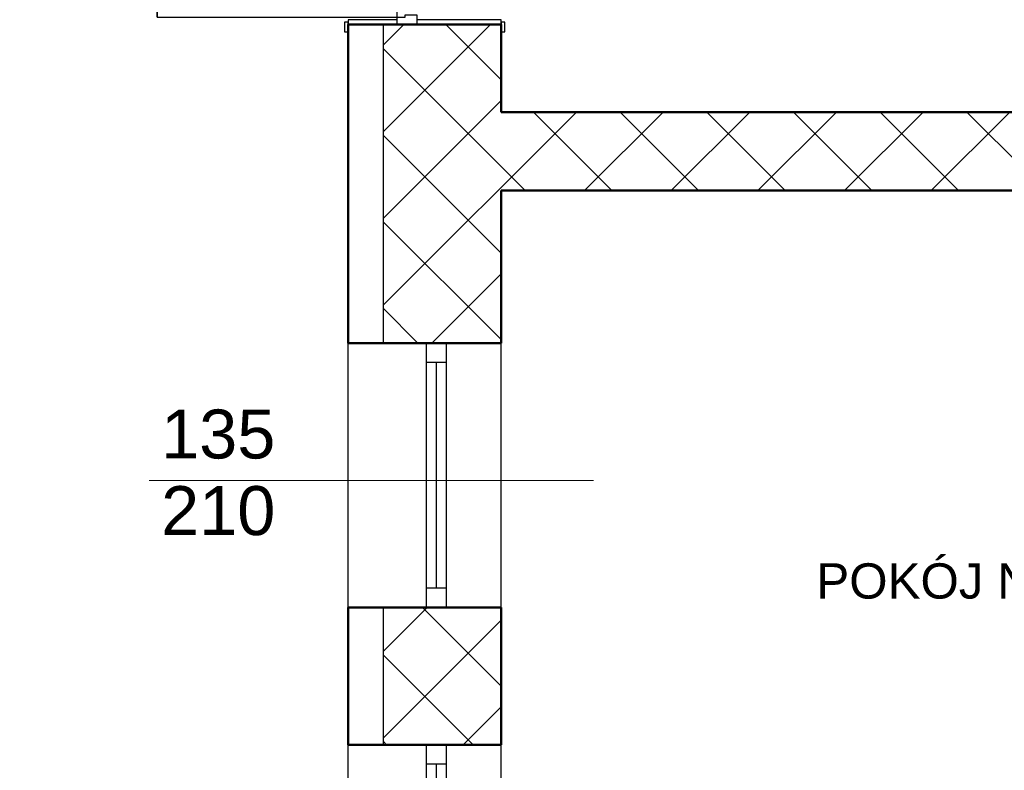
# Model space of a CAD drawing. Header units: millimetres. Extents: x -61343 to 9939, y -6894 to 7453.
# Tile 31 of 255: x -27315 to -26813, y 4536 to 4919. Entities that reach past the tile are written whole.
import ezdxf

# ---------------------------------------------------------------- set-up
doc = ezdxf.new("R2010")
doc.units = ezdxf.units.MM
doc.header["$MEASUREMENT"] = 0
for name, color, linetype in [('2D - Ogólne', 7, 'Continuous'), ('Drzwi Archicad', 7, 'Continuous'), ('Konstrukcja - Ściany zew', 7, 'Continuous'), ('Okna Archicada', 7, 'Continuous'), ('Opisy - Teksty', 7, 'Continuous')]:
    doc.layers.add(name, color=color, linetype=linetype)
for name, color, linetype, lineweight in [('A_opisy', 81, 'Continuous', 13), ('A_wymiary', 253, 'Continuous', 9), ('A_ściany istniejące hatch', 82, 'Continuous', 9)]:
    doc.layers.add(name, color=color, linetype=linetype, lineweight=lineweight)
doc.styles.get("Standard").update_dxf_attribs({"font": 'arial.ttf'})
doc.styles.add('STYL_AUTOMATYCZNY_1', font='arial.ttf')
doc.dimstyles.new('1do100', dxfattribs={"dimtxt": 20, "dimasz": 15, "dimexe": 15, "dimexo": 0.625, "dimgap": 6, "dimtad": 1, "dimtxsty": 'Standard', "dimblk": 'ARCHTICK', "dimcen": 2.5, "dimadec": 0, "dimazin": 0, "dimtfac": 1, "dimtmove": 0, "dimatfit": 3, "dimldrblk": 'OBLIQUE', "dimfxl": 15, "dimfxlon": 1, "dimarcsym": 0})

# ---------------------------------------------------------------- blocks, each defined once
blk = doc.blocks.new('Okno 27_2')
at = {"layer": 'Okna Archicada', "color": 7, "linetype": 'Continuous', "lineweight": 25}
for p, q in [((-675, 400), (675, 400)), ((-675, 0), (-575.0000000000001, 0)), ((-575.0000000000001, 0), (-575.0000000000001, -100)), ((-575.0000000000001, 0), (575.0000000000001, 0)), ((575.0000000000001, -100), (575.0000000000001, 0)), ((575.0000000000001, 0), (675, 0)), ((-575.0000000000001, -50), (575.0000000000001, -50)), ((-575.0000000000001, -100), (-675, -100)), ((575.0000000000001, -100), (-575.0000000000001, -100)), ((675, -100), (575.0000000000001, -100)), ((-675, -380), (675, -380))]:
    blk.add_line(p, q, dxfattribs=at)
at = {"layer": 'Okna Archicada', "color": 7, "linetype": 'Continuous', "lineweight": 50}
for p, q in [((-675, 400), (-675, 0)), ((675, 400), (675, 0)), ((-675, 0), (-675, -100)), ((-675, 0), (-675, -100)), ((675, 0), (675, -100)), ((675, 0), (675, -100)), ((-675, -100), (-675, -380)), ((675, -100), (675, -380))]:
    blk.add_line(p, q, dxfattribs=at)
blk = doc.blocks.new('Drzwi metalowe 27_5')
at = {"layer": 'Drzwi Archicad', "color": 7, "linetype": 'Continuous', "lineweight": 25}
for p, q in [((572.0000000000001, 0), (572, 1224)), ((572, 1224), (612, 1224)), ((612, 1224), (612, 0)), ((-687, 250), (-687, 269)), ((-687, 269), (-637, 269)), ((-637, 269), (-637, 250)), ((637, 269), (687, 269)), ((637, 250), (637, 269)), ((687, 269), (687, 250)), ((-637, 250), (-687, 250)), ((-650, 0), (-650, 250)), ((-650, 250), (-625, 250)), ((-625, 250), (-625, 0)), ((625, 0), (625, 250)), ((625, 250), (650, 250)), ((687, 250), (637, 250)), ((650, 250), (650, 0)), ((-625, 0), (-650, 0)), ((-612, 0), (-650, 0)), ((-650, 0), (-650, -100)), ((-612, -40), (-612, 0)), ((612, 0), (572.0000000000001, 0)), ((650, 0), (612, 0)), ((612, 0), (612, -40)), ((650, 0), (625, 0)), ((650, -100), (650, 0)), ((-600, -40), (-612, -40)), ((-600, -100), (-600, -40)), ((612, -40), (600, -40)), ((600, -40), (600, -100)), ((-650, -530), (-650, -100)), ((-650, -100), (-625, -100)), ((-650, -100), (-600, -100)), ((-625, -100), (-625, -530)), ((600, -100), (650, -100)), ((625, -530), (625, -100)), ((625, -100), (650, -100)), ((650, -100), (650, -530)), ((-687, -549), (-687, -530)), ((-687, -530), (-637, -530)), ((-637, -549), (-687, -549)), ((-625, -530), (-650, -530)), ((-637, -530), (-637, -549)), ((650, -530), (625, -530)), ((637, -530), (687, -530)), ((637, -549), (637, -530)), ((687, -549), (637, -549)), ((687, -530), (687, -549))]:
    blk.add_line(p, q, dxfattribs=at)
at = {"layer": 'Drzwi Archicad', "color": 7, "linetype": 'Continuous', "lineweight": 50}
for p, q in [((-650, 250), (-687, 250)), ((-650, 250), (-687, 250)), ((-650, 250), (-650, 0)), ((-650, 250), (-650, 0)), ((-650, 250), (-650, 0)), ((650, 250), (650, 0)), ((650, 250), (650, 0)), ((650, 250), (650, 0)), ((650, 250), (687, 250)), ((650, 250), (687, 250)), ((-650, 0), (-650, -100)), ((-650, 0), (-650, -100)), ((650, 0), (650, -100)), ((650, 0), (650, -100)), ((-650, -100), (-650, -530)), ((-650, -100), (-650, -530)), ((650, -100), (650, -530)), ((650, -100), (650, -530)), ((-650, -530), (-687, -530)), ((-650, -530), (-687, -530)), ((650, -530), (687, -530)), ((650, -530), (687, -530))]:
    blk.add_line(p, q, dxfattribs=at)
at = {"layer": 'Drzwi Archicad', "color": 7, "linetype": 'Continuous', "lineweight": 25}
blk.add_arc((612, 0), 1224, 90, 180, dxfattribs=at)
blk = doc.blocks.new('Ściana_11_1', base_point=(-17472.26123587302, 24720))
at = {"layer": 'Konstrukcja - Ściany zew', "color": 7, "linetype": 'Continuous', "lineweight": 50}
for p, q in [((-18252.26123587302, 15966.36361484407), (-18252.26123587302, 15929.36361484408)), ((-18252.26123587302, 15966.36361484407), (-18002.26123587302, 15966.36361484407)), ((-18252.26123587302, 15966.36361484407), (-18002.26123587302, 15966.36361484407)), ((-18002.26123587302, 15966.36361484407), (-17902.26123587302, 15966.36361484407)), ((-17902.26123587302, 15966.36361484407), (-17472.26123587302, 15966.36361484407)), ((-17472.26123587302, 15966.36361484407), (-17472.26123587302, 15929.36361484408)), ((-18252.26123587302, 14341.28853579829), (-17852.26123587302, 14341.28853579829)), ((-17852.26123587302, 14341.28853579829), (-17752.26123587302, 14341.28853579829)), ((-17752.26123587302, 14341.28853579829), (-17472.26123587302, 14341.28853579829)), ((-18252.26123587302, 12991.28853579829), (-17852.26123587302, 12991.28853579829)), ((-17852.26123587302, 12991.28853579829), (-17752.26123587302, 12991.28853579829)), ((-17752.26123587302, 12991.28853579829), (-17472.26123587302, 12991.28853579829)), ((-18252.26123587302, 12291.48869552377), (-17852.26123587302, 12291.48869552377)), ((-17852.26123587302, 12291.48869552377), (-17752.26123587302, 12291.48869552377)), ((-17752.26123587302, 12291.48869552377), (-17472.26123587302, 12291.48869552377))]:
    blk.add_line(p, q, dxfattribs=at)
at = {"layer": 'Konstrukcja - Ściany zew', "color": 7, "linetype": 'Continuous', "lineweight": 50, "flags": 128}
for points in [[(-18252.26123587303, 15966.36361484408), (-18252.26123587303, 14341.28853579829)], [(-17472.26123587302, 15520), (-17472.26123587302, 15966.36361484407)], [(-17472.26123587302, 14341.28853579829), (-17472.26123587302, 15120)], [(-18252.26123587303, 12991.28853579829), (-18252.26123587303, 12291.48869552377)], [(-17472.26123587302, 12291.48869552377), (-17472.26123587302, 12991.28853579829)]]:
    blk.add_lwpolyline(points, dxfattribs=at)
at = {"layer": 'Drzwi Archicad', "color": 21, "linetype": 'Continuous', "lineweight": 13, "true_color": 0xff9955, "xscale": -1, "zscale": 1000, "rotation": 89.99999999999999}
blk.add_blockref('Drzwi metalowe 27_5', (-18002.26123587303, 16616.36361484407), dxfattribs=at)
at = {"layer": 'Okna Archicada', "color": 21, "linetype": 'Continuous', "lineweight": 13, "true_color": 0xff9955, "zscale": 1000, "rotation": 89.99999999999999}
for p in [(-17852.26123587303, 13666.28853579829), (-17852.26123587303, 11616.48869552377)]:
    blk.add_blockref('Okno 27_2', p, dxfattribs=at)
blk = doc.blocks.new('Ściana_29_1', base_point=(-11072.26123587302, 15120))
at = {"layer": 'Konstrukcja - Ściany zew', "color": 7, "linetype": 'Continuous', "lineweight": 50, "flags": 128}
for points in [[(-11552.26123587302, 15520), (-17472.26123587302, 15520)], [(-17472.26123587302, 15120), (-11552.26123587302, 15120)]]:
    blk.add_lwpolyline(points, dxfattribs=at)
blk = doc.blocks.new('_ArchTick')
at = {"color": 0, "linetype": 'ByBlock', "const_width": 0.15}
blk.add_lwpolyline([(-0.5, -0.5), (0.5, 0.5)], dxfattribs=at)
blk = doc.blocks.new('*D1294')
at = {"layer": 'A_wymiary', "color": 0, "lineweight": -2, "transparency": 16777216}
for p, q in [((-27531.48218655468, 5870.323442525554), (-27561.48218655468, 5870.323442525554)), ((-27546.48218655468, 5870.323442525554), (-27546.48218655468, 2502.323442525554)), ((-27531.48218655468, 2502.323442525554), (-27561.48218655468, 2502.323442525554))]:
    blk.add_line(p, q, dxfattribs=at)
at = {"layer": 'Defpoints', "color": 0, "transparency": 16777216}
for p in [(-27147.05965633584, 5870.323442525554), (-27546.48218655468, 2502.323442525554), (-27087.05965633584, 2502.323442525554)]:
    blk.add_point(p, dxfattribs=at)
at = {"layer": 'A_wymiary', "color": 0, "lineweight": -2, "transparency": 16777216, "xscale": 15, "yscale": 15, "zscale": 15}
for p, rotation in [((-27546.48218655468, 5870.323442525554), 90), ((-27546.48218655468, 2502.323442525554), 270)]:
    blk.add_blockref('_ArchTick', p, dxfattribs=dict(at, rotation=rotation))
at = {"layer": 'A_wymiary', "color": 0, "transparency": 16777216, "insert": (-27562.70046759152, 4186.312638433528), "char_height": 20, "attachment_point": 5, "rotation": 90}
blk.add_mtext('{\\fArial|b0|i0|c238|p34;3368}', dxfattribs=at)
blk = doc.blocks.new('_Oblique')
at = {"color": 0, "linetype": 'ByBlock', "lineweight": -2}
blk.add_line((-0.5, -0.5), (0.5, 0.5), dxfattribs=at)
blk = doc.blocks.new('*D1295')
at = {"layer": 'A_wymiary', "color": 0, "lineweight": -2, "transparency": 16777216}
for p, q in [((-27147.05965633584, 6160.845450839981), (-27147.05965633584, 6190.845450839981)), ((-23199.05965633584, 6160.845450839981), (-23199.05965633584, 6190.845450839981)), ((-27147.05965633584, 6175.845450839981), (-23199.05965633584, 6175.845450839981))]:
    blk.add_line(p, q, dxfattribs=at)
at = {"layer": 'Defpoints', "color": 0, "transparency": 16777216}
for p in [(-23199.05965633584, 6175.845450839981), (-27147.05965633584, 5852.323442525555), (-23199.05965633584, 4880.323442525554)]:
    blk.add_point(p, dxfattribs=at)
at = {"layer": 'A_wymiary', "color": 0, "lineweight": -2, "transparency": 16777216, "xscale": 15, "yscale": 15, "zscale": 15, "rotation": 180}
blk.add_blockref('_ArchTick', (-27147.05965633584, 6175.845450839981), dxfattribs=at)
at = {"layer": 'A_wymiary', "color": 0, "lineweight": -2, "transparency": 16777216, "xscale": 15, "yscale": 15, "zscale": 15}
blk.add_blockref('_ArchTick', (-23199.05965633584, 6175.845450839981), dxfattribs=at)
at = {"layer": 'A_wymiary', "color": 0, "transparency": 16777216, "insert": (-25173.0704544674, 6192.063731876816), "char_height": 20, "attachment_point": 5}
blk.add_mtext('3948', dxfattribs=at)

msp = doc.modelspace()

# ---------------------------------------------------------------- hatches: boundary and pattern name
at = {"layer": 'A_ściany istniejące hatch'}
h = msp.add_hatch(dxfattribs=at)
h.set_pattern_fill('NET', color=256, scale=250, angle=45)
h.set_pattern_definition([(45, (7385.571392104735, 0), (-22.09708691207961, 22.09708691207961), []), (135, (7385.571392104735, 0), (-22.09708691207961, -22.09708691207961), [])])
h.paths.add_polyline_path([(-24601.05965633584, 5156.323444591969), (-24559.05965633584, 5156.323441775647), (-24559.05965633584, 4894.323442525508), (-24349.05965633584, 4894.323442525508), (-24349.05965633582, 4852.323442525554), (-24601.05965633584, 4852.323442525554)], flags=16)
h.paths.add_polyline_path([(-24007.05800551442, 4880.323442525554), (-24007.05800551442, 4820.323442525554), (-24127.05965633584, 4820.323442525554), (-24127.05965633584, 4660.323442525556), (-24187.05965633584, 4660.323442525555), (-24187.05965633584, 4852.323442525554), (-24229.05965633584, 4852.323442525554), (-24229.05965633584, 4894.323442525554), (-24225.05965633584, 4894.323442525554), (-24225.05965633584, 5553.323442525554), (-24559.05965633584, 5553.323442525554), (-24559.05965633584, 5507.323442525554), (-24601.05965633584, 5507.323442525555), (-24601.05965633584, 5597.323442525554), (-24143.05965633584, 5597.323442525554), (-24143.05965931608, 5553.323442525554), (-24181.05965633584, 5553.323442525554), (-24181.05965633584, 4880.323442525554)], flags=17)
h.paths.add_polyline_path([(-23403.05965633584, 4880.323442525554), (-23261.05965633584, 4880.323442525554), (-23261.05965633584, 4942.323442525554), (-23217.05965633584, 4942.323442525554), (-23217.05965633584, 4657.323445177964), (-23277.05965633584, 4657.323445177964), (-23277.05965633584, 4820.323442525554), (-23403.05965633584, 4820.323442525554)], flags=17)
h.paths.add_polyline_path([(-23360.05965633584, 4000.323442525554), (-23277.05965633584, 4000.323442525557), (-23277.05965633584, 4115.323445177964), (-23217.05965633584, 4115.323445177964), (-23217.05965633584, 3942.323442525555), (-23277.05965633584, 3942.323442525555), (-23277.05965633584, 3975.323442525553), (-23360.05965633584, 3975.323442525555)], flags=17)
h.paths.add_polyline_path([(-23717.05965633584, 4570.323442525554), (-23687.05965633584, 4570.323442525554), (-23687.05965633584, 4540.323442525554), (-23717.05965633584, 4540.323442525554)], flags=17)
h.paths.add_polyline_path([(-23717.05965633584, 4276.323442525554), (-23687.05965633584, 4276.323442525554), (-23687.05965633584, 4306.323442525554), (-23717.05965633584, 4306.323442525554)], flags=17)
h.paths.add_polyline_path([(-24205.05965633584, 2730.323442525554), (-24145.05965633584, 2730.323442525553), (-24145.05965633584, 2570.323442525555), (-23907.05965633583, 2570.323442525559), (-23907.05965633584, 2750.323442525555), (-23847.05965633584, 2750.323442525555), (-23847.05965633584, 2570.323442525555), (-23277.05965633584, 2570.323442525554), (-23277.05965633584, 2720.323442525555), (-23217.05965633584, 2720.323442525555), (-23217.05965633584, 2510.323442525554), (-24205.05965633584, 2510.323442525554)])
h.paths.add_polyline_path([(-26687.05965227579, 5880.323442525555), (-26474.05965633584, 5880.32344487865), (-26474.05966137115, 5974.357659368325), (-26449.05965901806, 5974.35765319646), (-26449.05965901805, 5855.323442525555), (-26687.05965227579, 5855.323442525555)], flags=17)
h.paths.add_polyline_path([(-26054.05965633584, 5854.668952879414), (-26019.05965633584, 5854.668952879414), (-26019.05965633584, 5974.35765319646), (-26054.05965633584, 5974.35765319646)], flags=17)
h.paths.add_polyline_path([(-25764.05965630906, 4030.323442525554), (-25694.05966801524, 4030.323442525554), (-25694.05966801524, 3970.323442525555), (-25764.05965630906, 3970.323442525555)], flags=17)
h.paths.add_polyline_path([(-25354.05965630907, 4030.323442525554), (-25284.05965630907, 4030.323442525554), (-25284.05965630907, 3970.323442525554), (-25354.05965630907, 3970.323442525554)], flags=17)
h.paths.add_polyline_path([(-24913.05965630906, 4030.323442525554), (-24845.05966801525, 4030.323442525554), (-24845.05966801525, 3970.323442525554), (-24913.05965630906, 3970.323442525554)], flags=17)
h.paths.add_polyline_path([(-24710.05965630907, 4030.323442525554), (-24629.05966801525, 4030.323442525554), (-24629.05966801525, 3970.323442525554), (-24710.05965630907, 3970.323442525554)], flags=17)
h.paths.add_polyline_path([(-24127.05965633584, 4530.323438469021), (-24187.05965633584, 4530.323438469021), (-24187.05965633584, 4454.323442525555), (-24127.05965633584, 4454.323442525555)], flags=17)
h.paths.add_polyline_path([(-24559.05965633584, 5377.323440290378), (-24601.05965633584, 5377.323440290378), (-24601.05965633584, 5286.323444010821), (-24559.05965633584, 5286.323444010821)], flags=16)
h.paths.add_polyline_path([(-24013.05965633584, 5597.323442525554), (-23879.05965633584, 5597.323442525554), (-23879.05965633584, 5553.323442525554), (-24013.05965633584, 5553.323442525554)], flags=17)
h.paths.add_polyline_path([(-23261.05965633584, 5277.323444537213), (-23217.05965633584, 5277.323444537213), (-23217.05965633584, 5352.323442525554), (-23261.05965633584, 5352.323442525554)], flags=17)
h.paths.add_polyline_path([(-23261.05965633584, 5072.323442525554), (-23217.05965633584, 5072.323442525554), (-23217.05965633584, 5147.323442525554), (-23261.05965633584, 5147.323442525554)], flags=17)
h.paths.add_polyline_path([(-23277.05965633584, 4451.32344741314), (-23217.05965633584, 4451.32344741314), (-23217.05965633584, 4527.323445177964), (-23277.05965633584, 4527.323445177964)], flags=17)
h.paths.add_polyline_path([(-23277.05965633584, 4245.32344741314), (-23217.05965633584, 4245.32344741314), (-23217.05965633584, 4321.323445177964), (-23277.05965633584, 4321.323445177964)], flags=17)
h.paths.add_polyline_path([(-23277.05965633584, 3737.323444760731), (-23217.05965633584, 3737.323444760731), (-23217.05965633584, 3812.323442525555), (-23277.05965633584, 3812.323442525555)], flags=17)
h.paths.add_polyline_path([(-23277.05965633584, 3532.323444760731), (-23217.05965633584, 3532.323444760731), (-23217.05965633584, 3607.323442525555), (-23277.05965633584, 3607.323442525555)], flags=17)
h.paths.add_polyline_path([(-23277.05965633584, 3060.32344476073), (-23217.05965633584, 3060.32344476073), (-23217.05965633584, 3130.323442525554), (-23277.05965633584, 3130.323442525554)], flags=17)
h.paths.add_polyline_path([(-23217.05965633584, 2855.323442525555), (-23277.05965633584, 2855.323442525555), (-23277.05965633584, 2925.323442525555), (-23217.05965633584, 2925.323442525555)], flags=17)
h.paths.add_polyline_path([(-24502.05965659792, 2970.323442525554), (-24432.05965633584, 2970.323442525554), (-24432.05965633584, 2910.323442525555), (-24502.05965659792, 2910.323442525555)], flags=17)
h.paths.add_polyline_path([(-24707.05965633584, 2910.323442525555), (-24637.05965633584, 2910.323442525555), (-24637.05965633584, 2970.323442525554), (-24707.05965633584, 2970.323442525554)], flags=17)
h.paths.add_polyline_path([(-24912.05965659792, 2970.323442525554), (-24842.05965633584, 2970.323442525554), (-24842.05965633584, 2910.323442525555), (-24912.05965659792, 2910.323442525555)], flags=17)
h.paths.add_polyline_path([(-25169.05965633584, 2910.323442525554), (-25047.05966804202, 2910.323442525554), (-25047.05966804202, 2970.323442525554), (-25169.05965633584, 2970.323442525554)], flags=17)
h.paths.add_polyline_path([(-25374.05965659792, 2970.323442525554), (-25304.05965633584, 2970.323442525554), (-25304.05965633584, 2910.323442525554), (-25374.05965659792, 2910.323442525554)], flags=17)
h.paths.add_polyline_path([(-25579.05965633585, 2910.323442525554), (-25509.05965633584, 2910.323442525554), (-25509.05965633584, 2970.323442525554), (-25579.05965633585, 2970.323442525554)], flags=17)
h.paths.add_polyline_path([(-25784.05965659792, 2970.323442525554), (-25714.05965633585, 2970.323442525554), (-25714.05965633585, 2910.323442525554), (-25784.05965659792, 2910.323442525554)], flags=17)
h.paths.add_polyline_path([(-23895.05965633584, 2970.323442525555), (-23981.55965633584, 2970.323442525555), (-23981.54424533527, 2910.323442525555), (-23907.05965633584, 2910.323442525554), (-23907.05965633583, 2860.323442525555), (-23847.05965633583, 2860.323442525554), (-23847.05965633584, 3103.823442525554), (-23895.05965633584, 3103.823442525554)], flags=17)
h.paths.add_polyline_path([(-24091.55965633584, 2970.323442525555), (-24091.54424533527, 2910.323442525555), (-24145.05965633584, 2910.323442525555), (-24145.05965633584, 2870.323442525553), (-24205.05965633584, 2870.323442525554), (-24205.05965633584, 2910.323442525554), (-24297.05965633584, 2910.323442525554), (-24297.05965633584, 2970.323442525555)], flags=17)
h.paths.add_polyline_path([(-26079.05965633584, 2864.323442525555), (-26019.05965633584, 2864.323442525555), (-26019.05965633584, 2910.323442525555), (-25919.05965633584, 2910.323442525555), (-25919.05966804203, 2970.323442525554), (-26079.05965633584, 2970.323442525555)], flags=17)
h.paths.add_polyline_path([(-24289.05965630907, 4030.323442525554), (-24187.05965633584, 4030.323442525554), (-24187.05965633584, 4324.323442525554), (-24127.05965633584, 4324.32343846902), (-24127.05965633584, 4000.323442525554), (-24110.05965633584, 4000.323442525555), (-24110.05965633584, 3975.323442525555), (-24127.05965633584, 3975.323442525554), (-24127.05965633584, 3620.323442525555), (-24100.05965633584, 3620.323442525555), (-24100.05965633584, 3540.323442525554), (-24127.05965633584, 3540.323442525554), (-24127.05965633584, 3320.323442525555), (-24302.55965633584, 3320.323442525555), (-24302.55965633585, 3368.323442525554), (-24167.05965633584, 3368.323442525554), (-24167.05965633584, 3970.323442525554), (-24289.05965657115, 3970.323442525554)], flags=17)
h.paths.add_polyline_path([(-24494.05965630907, 4030.323442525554), (-24424.05965630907, 4030.323442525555), (-24424.05965630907, 3970.323442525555), (-24457.05965633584, 3970.323442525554), (-24457.05965633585, 3804.323442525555), (-24489.05965633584, 3804.323445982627), (-24489.05965633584, 3970.323442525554), (-24494.05965630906, 3970.323442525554)], flags=17)
h.paths.add_polyline_path([(-24736.05965633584, 3368.323442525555), (-24489.05965633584, 3368.323442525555), (-24489.05965633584, 3518.323447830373), (-24457.05965633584, 3518.3234443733), (-24457.05965633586, 3368.323442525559), (-24412.55965633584, 3368.323442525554), (-24412.55965633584, 3320.323442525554), (-24736.05965633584, 3320.323442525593)], flags=17)
h.paths.add_polyline_path([(-25725.05965633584, 3368.323442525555), (-25725.05965633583, 3320.323442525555), (-25485.05965633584, 3320.323442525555), (-25485.05965633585, 3368.323442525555), (-25489.05965630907, 3368.323442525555), (-25489.05965630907, 3460.323442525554), (-25517.05965630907, 3460.323442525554), (-25517.05965630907, 3368.323442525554)], flags=17)
h.paths.add_polyline_path([(-26079.05965633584, 4061.323442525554), (-26019.05965633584, 4061.323442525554), (-26019.05965633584, 4030.323442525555), (-25899.05965630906, 4030.323442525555), (-25899.05966801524, 3970.323442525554), (-26039.05965633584, 3970.323442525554), (-26039.05965633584, 3368.323442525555), (-25835.05965633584, 3368.323442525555), (-25835.05965633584, 3320.323442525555), (-26079.05965633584, 3320.323442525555)], flags=17)
h.paths.add_polyline_path([(-26019.05965633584, 4357.738516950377), (-26079.05965633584, 4357.738516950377), (-26079.05965633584, 4201.323453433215), (-26019.05965633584, 4201.323453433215)], flags=17)
h.paths.add_polyline_path([(-26019.05965633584, 4572.297004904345), (-26079.05965633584, 4572.297004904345), (-26079.05965633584, 4492.738518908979), (-26019.05965633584, 4492.738518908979)], flags=17)
h.paths.add_polyline_path([(-26019.05965633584, 4787.323442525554), (-26079.05965633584, 4787.323442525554), (-26079.05965633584, 4707.297013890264), (-26019.05965633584, 4707.297013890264)], flags=17)
h.paths.add_polyline_path([(-26019.05965633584, 5107.323442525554), (-26079.05965633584, 5107.323442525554), (-26079.05965633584, 4922.323442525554), (-26019.05965633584, 4922.323442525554)], flags=17)
h.paths.add_polyline_path([(-26019.05965633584, 5312.323442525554), (-26079.05965633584, 5312.323442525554), (-26079.05965633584, 5242.323455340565), (-26019.05965633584, 5242.323455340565)], flags=17)
h.paths.add_polyline_path([(-26019.05965633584, 5527.323442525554), (-26079.05965633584, 5527.323442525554), (-26079.05965633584, 5447.323442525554), (-26019.05965633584, 5447.323442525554)], flags=17)
h.paths.add_polyline_path([(-27069.05965633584, 5252.439788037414), (-27129.05965633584, 5252.439788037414), (-27129.05965633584, 5322.419772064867), (-27069.05965633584, 5322.419772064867), (-27069.05965633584, 5324.323442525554), (-26609.05965633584, 5324.323442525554), (-26609.05965633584, 5314.323442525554), (-26640.15965633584, 5314.323442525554), (-26640.15965633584, 5238.323442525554), (-26655.15965633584, 5238.323442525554), (-26655.15965633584, 5314.323442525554), (-26911.05965633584, 5314.323442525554), (-26911.05965633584, 5299.320287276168), (-26918.05965633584, 5299.320287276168), (-26918.05965633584, 5314.323442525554), (-27069.05965633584, 5314.323442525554)])
h.paths.add_polyline_path([(-27069.05965633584, 5197.323442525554), (-27069.05965633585, 5204.323442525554), (-26918.05965633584, 5204.323442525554), (-26918.05965633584, 5209.320288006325), (-26911.05965633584, 5209.320288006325), (-26911.05965633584, 5186.842374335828), (-26918.05965633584, 5186.842373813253), (-26918.05965633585, 5197.323442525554)], flags=17)
h.paths.add_polyline_path([(-27129.05965633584, 5117.439788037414), (-27069.05965633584, 5117.439788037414), (-27069.05965633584, 5087.323442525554), (-26918.05965633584, 5087.323442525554), (-26918.05965633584, 5096.842374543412), (-26911.05965633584, 5096.842374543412), (-26911.05965633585, 5087.323442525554), (-26655.15965633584, 5087.323442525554), (-26655.15965633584, 5143.323442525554), (-26640.15965633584, 5143.323442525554), (-26640.15965633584, 5087.323442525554), (-26612.05965609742, 5087.323442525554), (-26612.05965633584, 5072.323442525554), (-27069.05965633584, 5072.323442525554), (-27069.05965633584, 5046.959804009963), (-27129.05965633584, 5046.959804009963)])
h.paths.add_polyline_path([(-27129.05965633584, 4916.959804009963), (-27069.05965633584, 4916.959804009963), (-27069.05965633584, 4872.323442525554), (-26477.05965633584, 4872.323442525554), (-26477.05965633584, 4889.588796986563), (-26429.05965633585, 4889.588796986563), (-26429.05965633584, 4560.322612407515), (-26477.05965633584, 4560.322612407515), (-26477.05965633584, 4832.323442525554), (-27069.05965633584, 4832.323442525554), (-27069.05965633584, 4754.452296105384), (-27129.05965633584, 4754.452296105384)])
h.paths.add_polyline_path([(-27129.05965633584, 4414.472312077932), (-27069.05965633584, 4414.472312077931), (-27069.05965633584, 4392.323442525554), (-26477.05965633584, 4392.323442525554), (-26477.05965633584, 4450.322612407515), (-26429.05965633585, 4450.322612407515), (-26429.05965633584, 4053.322612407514), (-26477.05965633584, 4053.322612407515), (-26477.05965633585, 4367.323442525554), (-27069.05965633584, 4367.323442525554), (-27069.05965633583, 4344.256026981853), (-27129.05965633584, 4344.256026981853)])
h.paths.add_polyline_path([(-27129.05965633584, 4000.125357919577), (-27069.05965633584, 4000.125357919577), (-27069.05965633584, 3930.323442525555), (-26477.05965633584, 3930.323442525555), (-26477.05965633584, 3943.322612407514), (-26429.05965633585, 3943.322612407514), (-26429.05965633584, 3884.684373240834), (-26477.05965633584, 3884.684373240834), (-26477.05965633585, 3887.323442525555), (-27069.05965633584, 3887.323442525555), (-27069.05965633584, 3835.125357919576), (-27129.05965633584, 3835.125357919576)])
h.paths.add_polyline_path([(-27129.05965633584, 3700.125357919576), (-27069.05965633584, 3700.125357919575), (-27069.05965633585, 3645.543180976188), (-27010.05965633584, 3645.543180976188), (-27010.05965633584, 3787.240861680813), (-27000.69587569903, 3787.240861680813), (-27000.69587692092, 3781.240861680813), (-27004.05965633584, 3781.240861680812), (-27004.05965633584, 3645.543180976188), (-26907.05965633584, 3645.543180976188), (-26907.05965633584, 3781.240861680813), (-26911.69587692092, 3781.240861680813), (-26911.69587692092, 3787.240861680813), (-26896.5144484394, 3787.240861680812), (-26896.5144484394, 3781.240861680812), (-26901.05965633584, 3781.240861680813), (-26901.05965633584, 3645.543180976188), (-26804.05965633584, 3645.543180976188), (-26804.05965633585, 3781.240861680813), (-26807.5144484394, 3781.240861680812), (-26807.51444953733, 3787.240861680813), (-26798.05965633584, 3787.240861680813), (-26798.05965633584, 3752.240861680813), (-26793.88796868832, 3752.240861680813), (-26793.88796868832, 3746.240861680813), (-26798.05965633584, 3746.240861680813), (-26798.05965633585, 3645.543180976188), (-26630.05965633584, 3645.543180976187), (-26630.05965633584, 3746.240861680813), (-26704.88796654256, 3746.240861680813), (-26704.88796753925, 3752.240861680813), (-26624.05965633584, 3752.240861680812), (-26624.05965633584, 3645.543180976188), (-26477.05965633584, 3645.543180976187), (-26477.05965633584, 3774.684373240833), (-26429.05965633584, 3774.684373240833), (-26429.05965633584, 3627.829504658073), (-26477.05965633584, 3627.829504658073), (-26477.05965633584, 3630.543180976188), (-26624.05965633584, 3630.543180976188), (-26624.05965633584, 3588.24317934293), (-26630.05965633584, 3588.243180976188), (-26630.05965633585, 3630.543180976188), (-27069.05965633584, 3630.543180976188), (-27129.05965633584, 3630.543180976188)])
h.paths.add_polyline_path([(-27129.05965633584, 4549.472312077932), (-27069.05965633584, 4549.472312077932), (-27069.05965633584, 4619.452296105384), (-27129.05965633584, 4619.452296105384)])
h.paths.add_polyline_path([(-27129.05965633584, 4135.125357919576), (-27069.05965633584, 4135.125357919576), (-27069.05965633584, 4209.256026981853), (-27129.05965633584, 4209.256026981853)], flags=17)
h.paths.add_polyline_path([(-27129.05965633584, 3425.563196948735), (-27069.05965633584, 3425.563196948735), (-27069.05965633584, 3495.543180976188), (-27129.05965633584, 3495.543180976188)], flags=17)
h.paths.add_polyline_path([(-27129.05965633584, 3220.583212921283), (-27129.05965633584, 3290.563196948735), (-27069.05965633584, 3290.563196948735), (-27069.05965633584, 3280.563196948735), (-27022.05965633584, 3280.563196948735), (-27022.05965633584, 3451.543196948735), (-27010.8489369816, 3451.543196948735), (-27010.8489369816, 3445.543196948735), (-27016.05965633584, 3445.543196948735), (-27016.05965633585, 3280.563196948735), (-26917.05965633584, 3280.563196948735), (-26917.05965633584, 3445.543196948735), (-26921.84893456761, 3445.543196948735), (-26921.84893456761, 3451.543196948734), (-26906.54779697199, 3451.543196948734), (-26906.54779697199, 3445.543196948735), (-26911.05965633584, 3445.543196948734), (-26911.05965633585, 3280.563196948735), (-26814.05965633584, 3280.563196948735), (-26814.05965633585, 3445.543196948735), (-26817.54779522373, 3445.543196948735), (-26817.54779826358, 3451.543196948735), (-26803.51444971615, 3451.543196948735), (-26803.5144484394, 3445.543196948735), (-26808.05965633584, 3445.543196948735), (-26808.05965633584, 3280.563196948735), (-26711.05965633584, 3280.563196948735), (-26711.05965633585, 3445.543196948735), (-26714.5144484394, 3445.543196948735), (-26714.5144484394, 3451.543196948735), (-26711.05965633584, 3451.543196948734), (-26711.05965633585, 3495.543180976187), (-26630.05965633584, 3495.543180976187), (-26630.05965633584, 3499.243179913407), (-26624.05965633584, 3499.243179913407), (-26624.05965633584, 3485.215646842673), (-26630.05965633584, 3485.215646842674), (-26630.05965633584, 3489.543180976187), (-26705.05965633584, 3489.543180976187), (-26705.05965633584, 3280.563196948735), (-26630.05965633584, 3280.563196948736), (-26630.05965633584, 3396.215642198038), (-26624.05965633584, 3396.21564435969), (-26624.05965633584, 3280.563196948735), (-26477.05965633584, 3280.563196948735), (-26477.05965633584, 3517.829504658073), (-26429.05965633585, 3517.829504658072), (-26429.05965633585, 3084.023442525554), (-26477.05965633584, 3084.023442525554), (-26477.05965633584, 3265.563196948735), (-26624.05965633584, 3265.563196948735), (-26624.05965633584, 3168.053688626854), (-26630.05965633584, 3168.053688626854), (-26630.05965633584, 3265.563196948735), (-26705.05965633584, 3265.563196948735), (-26705.05965633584, 3072.723442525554), (-26630.05965633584, 3072.723442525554), (-26630.05965633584, 3079.05368821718), (-26624.05965633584, 3079.05368821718), (-26624.05965633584, 3063.023443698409), (-26630.05965633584, 3063.023442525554), (-26630.05965633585, 3066.723442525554), (-26711.05965633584, 3066.723442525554), (-26711.05965633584, 3140.323442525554), (-26714.5144484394, 3140.323442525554), (-26714.5144484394, 3146.323442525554), (-26711.05965633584, 3146.323442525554), (-26711.05965633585, 3265.563196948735), (-26808.05965633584, 3265.563196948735), (-26808.05965633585, 3146.323442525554), (-26803.51444929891, 3146.323442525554), (-26803.5144484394, 3140.323442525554), (-26817.54779697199, 3140.323442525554), (-26817.54779522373, 3146.323442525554), (-26814.05965633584, 3146.323442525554), (-26814.05965633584, 3265.563196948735), (-26911.05965633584, 3265.563196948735), (-26911.05965633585, 3146.323442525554), (-26906.54779697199, 3146.323442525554), (-26906.54779697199, 3140.323442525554), (-26921.84893562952, 3140.323442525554), (-26921.84893456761, 3146.323442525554), (-26917.05965633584, 3146.323442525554), (-26917.05965633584, 3265.563196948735), (-27016.05965633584, 3265.563196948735), (-27016.05965633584, 3146.323442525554), (-27010.84893516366, 3146.323442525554), (-27010.8489369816, 3140.323442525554), (-27022.05965633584, 3140.323442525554), (-27022.05965633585, 3265.563196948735), (-27069.05965633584, 3265.563196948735), (-27069.05965633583, 3220.583212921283)])
h.paths.add_polyline_path([(-27009.05965633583, 2829.323442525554), (-27069.05965633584, 2829.323442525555), (-27069.05965633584, 2910.323442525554), (-27129.05965633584, 2910.323442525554), (-27129.05965633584, 3085.583212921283), (-27069.05965633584, 3085.583212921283), (-27069.05965633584, 2970.323442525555), (-26630.05965633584, 2970.323442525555), (-26630.05965633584, 2974.023442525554), (-26624.05965633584, 2974.023443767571), (-26624.05965633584, 2970.323442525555), (-26477.05965633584, 2970.323442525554), (-26477.05965633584, 2974.023442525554), (-26429.05965633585, 2974.023442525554), (-26429.05965633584, 2919.323443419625), (-26454.05965633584, 2919.323442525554), (-26454.05965633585, 2930.323442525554), (-26624.05965633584, 2930.323442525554), (-26624.05965633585, 2925.583212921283), (-26630.05965633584, 2925.583212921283), (-26630.05965633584, 2930.323442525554), (-26814.05965633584, 2930.323442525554), (-26814.05965633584, 2890.070277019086), (-26839.05965633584, 2890.070277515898), (-26839.05965633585, 2930.323442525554), (-27009.05965633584, 2930.323442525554)])
h.paths.add_polyline_path([(-27009.05965633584, 2580.323442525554), (-27009.05965633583, 2619.323442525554), (-27069.05965633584, 2619.323442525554), (-27069.05965633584, 2520.323442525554), (-26019.05965633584, 2520.323442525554), (-26019.05965633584, 2724.323442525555), (-26079.05965633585, 2724.323442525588), (-26079.05965633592, 2580.323442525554)])
edge = h.paths.add_edge_path()
edge.add_line((-23749.05965633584, 5597.323442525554), (-23749.05965991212, 5553.323442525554))
edge.add_line((-23749.05965991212, 5553.323442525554), (-23711.05965633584, 5553.323442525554))
edge.add_line((-23711.05965633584, 5553.323442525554), (-23711.05965633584, 5403.323442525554))
edge.add_line((-23711.05965633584, 5403.323442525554), (-23684.05965633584, 5403.323442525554))
edge.add_line((-23684.05965633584, 5403.323442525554), (-23684.05965633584, 5553.323442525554))
edge.add_line((-23684.05965633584, 5553.323442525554), (-23261.05965633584, 5553.323442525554))
edge.add_line((-23261.05965633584, 5553.323442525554), (-23261.05965633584, 5482.323440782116))
edge.add_line((-23261.05965633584, 5482.323440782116), (-23217.05965633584, 5482.323442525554))
edge.add_line((-23217.05965633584, 5482.323442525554), (-23217.05965633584, 5597.323442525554))
edge.add_line((-23217.05965633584, 5597.323442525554), (-23749.05965633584, 5597.323485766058))
edge.add_line((-27084.05965633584, 5974.357659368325), (-27049.05965633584, 5974.357659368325))
edge.add_line((-27049.05965633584, 5974.357659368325), (-27049.05964925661, 5880.32344487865))
edge.add_line((-27049.05964925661, 5880.32344487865), (-26867.05965633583, 5880.32344487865))
edge.add_line((-26867.05965633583, 5880.32344487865), (-26867.05965218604, 5855.323442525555))
edge.add_line((-26867.05965218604, 5855.323442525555), (-27084.05965633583, 5855.323442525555))
edge.add_line((-27084.05965633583, 5855.323442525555), (-27084.05965633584, 5974.35765319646))
edge.add_line((-25489.05965630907, 3570.323442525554), (-25517.05965630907, 3570.323442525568))
edge.add_line((-25517.05965630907, 3570.323442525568), (-25517.05965624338, 3855.323442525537))
edge.add_line((-25517.05965624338, 3855.323442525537), (-25489.0596563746, 3855.323442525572))
edge.add_line((-25489.0596563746, 3855.323442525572), (-25489.05965617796, 3775.342492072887))
edge.add_line((-25489.05965617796, 3775.342492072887), (-25489.05965630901, 3683.71488578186))
edge.add_line((-25489.05965630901, 3683.71488578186), (-25489.05965630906, 3580.323442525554))
edge.add_line((-25489.05965630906, 3580.323442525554), (-25489.05966801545, 3570.323442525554))
edge.add_line((-26179.05965633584, 5852.323442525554), (-26019.05965633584, 5852.323442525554))
edge.add_line((-26019.05965633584, 5852.323442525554), (-26019.05965633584, 5662.323442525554))
edge.add_line((-26019.05965633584, 5662.323442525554), (-26079.05965633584, 5662.323442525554))
edge.add_line((-26079.05965633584, 5662.323442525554), (-26079.05965633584, 5792.323442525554))
edge.add_line((-26079.05965633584, 5792.323442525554), (-26179.05965633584, 5792.323442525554))
edge.add_line((-26179.05965633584, 5792.323442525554), (-26179.05965821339, 5852.323442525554))
edge.add_line((-26687.05965052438, 5852.323442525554), (-26329.05965633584, 5852.323442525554))
edge.add_line((-26329.05965633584, 5852.323442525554), (-26329.05965633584, 5792.323442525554))
edge.add_line((-26329.05965633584, 5792.323442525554), (-26429.05965633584, 5792.323442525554))
edge.add_line((-26429.05965633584, 5792.323442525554), (-26429.05965633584, 4999.588796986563))
edge.add_line((-26429.05965633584, 4999.588796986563), (-26477.05965633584, 4999.588796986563))
edge.add_line((-26477.05965633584, 4999.588796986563), (-26477.05965633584, 5072.323442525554))
edge.add_line((-26477.05965633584, 5072.323442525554), (-26517.05965299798, 5072.323442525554))
edge.add_line((-26517.05965299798, 5072.323442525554), (-26517.05965633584, 5087.323442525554))
edge.add_line((-26517.05965633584, 5087.323442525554), (-26477.05965633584, 5087.323442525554))
edge.add_line((-26477.05965633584, 5087.323442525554), (-26477.05965633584, 5792.323442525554))
edge.add_line((-26477.05965633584, 5792.323442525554), (-26687.05965141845, 5792.323442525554))
edge.add_line((-26687.05965141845, 5792.323442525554), (-26687.05965633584, 5852.323442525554))
edge.add_line((-26839.05965633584, 2790.070277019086), (-26814.05965633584, 2790.07027602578))
edge.add_line((-26814.05965633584, 2790.07027602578), (-26814.05965633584, 2755.323442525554))
edge.add_line((-26814.05965633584, 2755.323442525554), (-26454.05965633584, 2755.323442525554))
edge.add_line((-26454.05965633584, 2755.323442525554), (-26454.05965633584, 2821.355609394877))
edge.add_line((-26454.05965633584, 2821.355609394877), (-26429.05965633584, 2821.355609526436))
edge.add_line((-26429.05965633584, 2821.355609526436), (-26429.05965633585, 2750.323442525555))
edge.add_line((-26429.05965633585, 2750.323442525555), (-26759.05965633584, 2750.323442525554))
edge.add_line((-26759.05965633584, 2750.323442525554), (-26759.05965633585, 2730.323442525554))
edge.add_line((-26759.05965633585, 2730.323442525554), (-26839.05965633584, 2730.323442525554))
edge.add_line((-26839.05965633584, 2730.323442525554), (-26839.05965396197, 2790.070277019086))
h.paths.add_polyline_path([(-25059.05965633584, 3855.323442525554), (-25099.05965633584, 3855.323442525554), (-25099.05965633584, 3368.323442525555), (-25375.05965633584, 3368.323442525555), (-25375.05965633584, 3320.323442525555), (-24846.05965633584, 3320.323442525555), (-24846.05965633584, 3368.323442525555), (-25059.05965633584, 3368.323442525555)], flags=17)
h.paths.add_polyline_path([(-25099.05965633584, 3955.323442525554), (-25059.05965633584, 3955.323442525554), (-25059.05965633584, 3970.323442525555), (-25048.05965630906, 3970.323442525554), (-25048.05965630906, 4030.323442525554), (-25149.05965630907, 4030.323442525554), (-25149.05965657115, 3970.323442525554), (-25099.05965633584, 3970.323442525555)], flags=17)
h.paths.add_polyline_path([(-23578.05965693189, 4820.323442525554), (-23832.05800551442, 4820.323442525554), (-23832.05800239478, 4880.323442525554), (-23711.05965633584, 4880.323442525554), (-23711.05965633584, 4953.323446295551), (-23684.05965633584, 4953.323446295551), (-23684.05965633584, 4880.323442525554), (-23578.05965693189, 4880.323442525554)], flags=17)
h.paths.add_polyline_path([(-23789.5634736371, 3577.323442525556), (-23779.5634736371, 3577.323442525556), (-23779.5634736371, 3592.323442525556), (-23789.5634736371, 3592.323442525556)], flags=17)
h.paths.add_polyline_path([(-23699.5634736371, 3749.323442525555), (-23684.5634736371, 3749.323442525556), (-23684.5634736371, 3975.323442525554), (-23644.05965633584, 3975.323442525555), (-23644.05965261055, 4000.323442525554), (-24000.05965633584, 4000.323442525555), (-24000.05965633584, 3975.323442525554), (-23939.05965633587, 3975.323442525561), (-23939.05965633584, 3749.323442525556), (-23921.05965633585, 3749.323442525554), (-23921.05965633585, 3759.323442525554), (-23929.05965633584, 3759.323442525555), (-23929.05965633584, 3975.323442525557), (-23789.5634736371, 3975.323442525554), (-23789.5634736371, 3759.323442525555), (-23836.05965762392, 3759.323442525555), (-23836.05965762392, 3749.323442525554), (-23774.56347214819, 3749.323442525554), (-23774.56347214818, 3759.323442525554), (-23779.56347363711, 3759.323442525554), (-23779.5634736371, 3975.323442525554), (-23694.56347363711, 3975.323442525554), (-23694.56347363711, 3759.323442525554), (-23699.5634736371, 3759.323442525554)], flags=17)
h.paths.add_polyline_path([(-23929.05965633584, 3592.323442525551), (-23939.05965633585, 3592.323442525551), (-23939.05965633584, 3368.323442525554), (-23997.05965633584, 3368.323442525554), (-23997.05965633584, 3320.323442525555), (-23895.05965633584, 3320.323442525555), (-23895.05965633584, 3213.823442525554), (-23847.05965633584, 3213.823442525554), (-23847.05965633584, 3320.323442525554), (-23277.05965633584, 3320.323442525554), (-23277.05965633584, 3265.32344476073), (-23217.05965633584, 3265.323442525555), (-23217.05965633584, 3402.323442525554), (-23277.05965633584, 3402.323442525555), (-23277.05965633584, 3368.323442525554), (-23779.5634736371, 3368.323442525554), (-23779.5634736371, 3477.323442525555), (-23789.5634736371, 3477.323442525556), (-23789.5634736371, 3368.323442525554), (-23929.05965633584, 3368.323442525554)], flags=17)
h.paths.add_polyline_path([(-27129.05965633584, 5662.39975609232), (-27069.05965633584, 5662.399756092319), (-27069.05965633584, 5792.323442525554), (-26867.05966393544, 5792.323442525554), (-26867.05966393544, 5852.323442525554), (-27129.05965633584, 5852.323442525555)])
h.paths.add_polyline_path([(-27069.05965633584, 5527.399756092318), (-27129.05965633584, 5527.399756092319), (-27129.05965633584, 5457.419772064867), (-27069.05965633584, 5457.419772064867)])

# ---------------------------------------------------------------- linework, layer by layer
at = {"layer": '2D - Ogólne', "color": 7, "linetype": 'Continuous', "lineweight": 25}
for p, q in [((-27129.05965633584, 4754.452296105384), (-27129.05965633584, 4916.959804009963)), ((-27129.05965633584, 4549.472312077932), (-27129.05965633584, 4619.452296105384))]:
    msp.add_line(p, q, dxfattribs=at)
at = {"layer": '2D - Ogólne', "color": 7, "linetype": 'Continuous', "lineweight": 15}
msp.add_line((-27248.47038514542, 4684.23982253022), (-27021.97975050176, 4684.23982253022), dxfattribs=at)

# ---------------------------------------------------------------- block references
at = {"layer": 'Konstrukcja - Ściany zew', "color": 7, "lineweight": 50, "xscale": 0.1, "yscale": 0.1, "zscale": 0.1}
for name, p in [('Ściana_11_1', (-27069.05965633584, 5792.323442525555)), ('Ściana_29_1', (-26429.05965633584, 4832.323442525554))]:
    msp.add_blockref(name, p, dxfattribs=at)

# ---------------------------------------------------------------- texts
at = {"layer": 'A_opisy', "insert": (-26919.08567216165, 4642.031533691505), "char_height": 18, "attachment_point": 1}
msp.add_mtext_dynamic_manual_height_columns('\\pi10.735;POKÓJ NAUCZYCIELSKI', width=309.3096373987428, gutter_width=12.5, heights=[64.09363833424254], dxfattribs=at)
at = {"layer": 'Opisy - Teksty', "color": 7, "linetype": 'Continuous', "lineweight": 15, "insert": (-27213.33038828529, 4720.523745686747), "char_height": 24.99999999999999, "attachment_point": 2, "line_spacing_factor": 0.9382079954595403, "style": 'STYL_AUTOMATYCZNY_1'}
msp.add_mtext('\\A1;135\\P210', dxfattribs=at)

# ---------------------------------------------------------------- dimensions: what is measured, and where the dimension line sits
at = {"layer": 'A_wymiary'}
dim = msp.add_linear_dim(base=(-23199.05965633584, 6175.845450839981), p1=(-27147.05965633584, 5852.323442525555), p2=(-23199.05965633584, 4880.323442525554), dimstyle='1do100', dxfattribs=at)
dim.commit()
dim.dimension.update_dxf_attribs({"geometry": '*D1295', "text_midpoint": (-25173.0704544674, 6175.845450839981), "dimtype": 160})
dim = msp.add_linear_dim(base=(-27546.48218655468, 2502.323442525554), p1=(-27147.05965633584, 5870.323442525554), p2=(-27087.05965633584, 2502.323442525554), angle=270, text='{\\fArial|b0|i0|c238|p34;<>}', dimstyle='1do100', dxfattribs=at)
dim.commit()
dim.dimension.update_dxf_attribs({"geometry": '*D1294', "text_midpoint": (-27546.48218655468, 4186.312638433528), "dimtype": 160})

doc.saveas('drawing.dxf')
